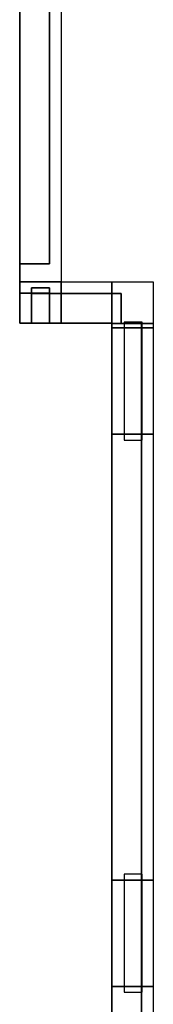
# Model space of a CAD drawing. Header units: millimetres. Extents: x -35 to 33166, y -35 to 31591.
# Tile 31 of 36: x 32022 to 33166, y 7521 to 15946. Entities that reach past the tile are written whole.
import ezdxf

# ---------------------------------------------------------------- set-up
doc = ezdxf.new("R2010")
doc.units = ezdxf.units.MM
doc.header["$LTSCALE"] = 25.4
doc.layers.get('0').update_dxf_attribs({"true_color": 0xffffff})
doc.layers.add('end caps & lintels', color=7, linetype='Continuous', true_color=0xffa500)
doc.layers.add('Walls - L1', color=7, linetype='Continuous', true_color=0xb4b464)

# ---------------------------------------------------------------- blocks, each defined once
blk = doc.blocks.new('GF-ED-E1_LeftCap_6in_#7')
for p, q in [((0, 152.4), (0, 0)), ((50, 152.4), (0, 152.4)), ((50, 152.4, 457.2), (0, 152.4, 457.2)), ((0, 152.4, 457.2), (0, 0, 457.2)), ((0, 152.4), (0, 152.4, 457.2)), ((50, 0), (50, 152.4)), ((50, 0, 457.2), (50, 152.4, 457.2)), ((50, 152.4), (50, 152.4, 457.2)), ((0, 0), (50, 0)), ((0, 0, 457.2), (50, 0, 457.2)), ((0, 0), (0, 0, 457.2)), ((50, 0), (50, 0, 457.2))]:
    blk.add_line(p, q)
blk = doc.blocks.new('GF-ED-E1_LeftCap_6in_#8')
for p, q in [((0, 152.4), (0, 0)), ((50, 152.4), (0, 152.4)), ((50, 152.4, 457.2), (0, 152.4, 457.2)), ((0, 152.4, 457.2), (0, 0, 457.2)), ((0, 152.4), (0, 152.4, 457.2)), ((50, 0), (50, 152.4)), ((50, 0, 457.2), (50, 152.4, 457.2)), ((50, 152.4), (50, 152.4, 457.2)), ((0, 0), (50, 0)), ((0, 0, 457.2), (50, 0, 457.2)), ((0, 0), (0, 0, 457.2)), ((50, 0), (50, 0, 457.2))]:
    blk.add_line(p, q)
blk = doc.blocks.new('GF-ED-E1_LeftCap_6in_#9')
for p, q in [((0, 152.4), (0, 0)), ((50, 152.4), (0, 152.4)), ((50, 152.4, 457.2), (0, 152.4, 457.2)), ((0, 152.4, 457.2), (0, 0, 457.2)), ((0, 152.4), (0, 152.4, 457.2)), ((50, 0), (50, 152.4)), ((50, 0, 457.2), (50, 152.4, 457.2)), ((50, 152.4), (50, 152.4, 457.2)), ((0, 0), (50, 0)), ((0, 0, 457.2), (50, 0, 457.2)), ((0, 0), (0, 0, 457.2)), ((50, 0), (50, 0, 457.2))]:
    blk.add_line(p, q)
blk = doc.blocks.new('GF-ED-E1_LeftCap_6in_#10')
for p, q in [((0, 152.4), (0, 0)), ((50, 152.4), (0, 152.4)), ((50, 152.4, 457.2), (0, 152.4, 457.2)), ((0, 152.4, 457.2), (0, 0, 457.2)), ((0, 152.4), (0, 152.4, 457.2)), ((50, 0), (50, 152.4)), ((50, 0, 457.2), (50, 152.4, 457.2)), ((50, 152.4), (50, 152.4, 457.2)), ((0, 0), (50, 0)), ((0, 0, 457.2), (50, 0, 457.2)), ((0, 0), (0, 0, 457.2)), ((50, 0), (50, 0, 457.2))]:
    blk.add_line(p, q)
blk = doc.blocks.new('GF-ED-E1_LeftCap_6in_#11')
for p, q in [((0, 152.4), (0, 0)), ((50, 152.4), (0, 152.4)), ((50, 152.4, 457.2), (0, 152.4, 457.2)), ((0, 152.4, 457.2), (0, 0, 457.2)), ((0, 152.4), (0, 152.4, 457.2)), ((50, 0), (50, 152.4)), ((50, 0, 457.2), (50, 152.4, 457.2)), ((50, 152.4), (50, 152.4, 457.2)), ((0, 0), (50, 0)), ((0, 0, 457.2), (50, 0, 457.2)), ((0, 0), (0, 0, 457.2)), ((50, 0), (50, 0, 457.2))]:
    blk.add_line(p, q)
blk = doc.blocks.new('GF-ED-E1_LeftCap_6in_#12')
for p, q in [((0, 152.4), (0, 0)), ((50, 152.4), (0, 152.4)), ((50, 152.4, 189), (0, 152.4, 189)), ((0, 152.4, 189), (0, 0, 189)), ((0, 152.4), (0, 152.4, 189)), ((50, 0), (50, 152.4)), ((50, 0, 189), (50, 152.4, 189)), ((50, 152.4), (50, 152.4, 189)), ((0, 0), (50, 0)), ((0, 0, 189), (50, 0, 189)), ((0, 0), (0, 0, 189)), ((50, 0), (50, 0, 189))]:
    blk.add_line(p, q)
blk = doc.blocks.new('GF-ED-E1_RightCap_6in_#7')
for p, q in [((0, 152.4), (0, 0)), ((50, 152.4), (0, 152.4)), ((50, 152.4, 457.2), (0, 152.4, 457.2)), ((0, 152.4, 457.2), (0, 0, 457.2)), ((0, 152.4), (0, 152.4, 457.2)), ((50, 0), (50, 152.4)), ((50, 0, 457.2), (50, 152.4, 457.2)), ((50, 152.4), (50, 152.4, 457.2)), ((0, 0), (50, 0)), ((0, 0, 457.2), (50, 0, 457.2)), ((0, 0), (0, 0, 457.2)), ((50, 0), (50, 0, 457.2))]:
    blk.add_line(p, q)
blk = doc.blocks.new('GF-ED-E1_RightCap_6in_#8')
for p, q in [((0, 152.4), (0, 0)), ((50, 152.4), (0, 152.4)), ((50, 152.4, 457.2), (0, 152.4, 457.2)), ((0, 152.4, 457.2), (0, 0, 457.2)), ((0, 152.4), (0, 152.4, 457.2)), ((50, 0), (50, 152.4)), ((50, 0, 457.2), (50, 152.4, 457.2)), ((50, 152.4), (50, 152.4, 457.2)), ((0, 0), (50, 0)), ((0, 0, 457.2), (50, 0, 457.2)), ((0, 0), (0, 0, 457.2)), ((50, 0), (50, 0, 457.2))]:
    blk.add_line(p, q)
blk = doc.blocks.new('GF-ED-E1_RightCap_6in_#9')
for p, q in [((0, 152.4), (0, 0)), ((50, 152.4), (0, 152.4)), ((50, 152.4, 457.2), (0, 152.4, 457.2)), ((0, 152.4, 457.2), (0, 0, 457.2)), ((0, 152.4), (0, 152.4, 457.2)), ((50, 0), (50, 152.4)), ((50, 0, 457.2), (50, 152.4, 457.2)), ((50, 152.4), (50, 152.4, 457.2)), ((0, 0), (50, 0)), ((0, 0, 457.2), (50, 0, 457.2)), ((0, 0), (0, 0, 457.2)), ((50, 0), (50, 0, 457.2))]:
    blk.add_line(p, q)
blk = doc.blocks.new('GF-ED-E1_RightCap_6in_#10')
for p, q in [((0, 152.4), (0, 0)), ((50, 152.4), (0, 152.4)), ((50, 152.4, 457.2), (0, 152.4, 457.2)), ((0, 152.4, 457.2), (0, 0, 457.2)), ((0, 152.4), (0, 152.4, 457.2)), ((50, 0), (50, 152.4)), ((50, 0, 457.2), (50, 152.4, 457.2)), ((50, 152.4), (50, 152.4, 457.2)), ((0, 0), (50, 0)), ((0, 0, 457.2), (50, 0, 457.2)), ((0, 0), (0, 0, 457.2)), ((50, 0), (50, 0, 457.2))]:
    blk.add_line(p, q)
blk = doc.blocks.new('GF-ED-E1_RightCap_6in_#11')
for p, q in [((0, 152.4), (0, 0)), ((50, 152.4), (0, 152.4)), ((50, 152.4, 457.2), (0, 152.4, 457.2)), ((0, 152.4, 457.2), (0, 0, 457.2)), ((0, 152.4), (0, 152.4, 457.2)), ((50, 0), (50, 152.4)), ((50, 0, 457.2), (50, 152.4, 457.2)), ((50, 152.4), (50, 152.4, 457.2)), ((0, 0), (50, 0)), ((0, 0, 457.2), (50, 0, 457.2)), ((0, 0), (0, 0, 457.2)), ((50, 0), (50, 0, 457.2))]:
    blk.add_line(p, q)
blk = doc.blocks.new('GF-ED-E1_RightCap_6in_#12')
for p, q in [((0, 152.4), (0, 0)), ((50, 152.4), (0, 152.4)), ((50, 152.4, 189), (0, 152.4, 189)), ((0, 152.4, 189), (0, 0, 189)), ((0, 152.4), (0, 152.4, 189)), ((50, 0), (50, 152.4)), ((50, 0, 189), (50, 152.4, 189)), ((50, 152.4), (50, 152.4, 189)), ((0, 0), (50, 0)), ((0, 0, 189), (50, 0, 189)), ((0, 0), (0, 0, 189)), ((50, 0), (50, 0, 189))]:
    blk.add_line(p, q)
blk = doc.blocks.new('GF-ED-E1_HeadLintel_6in_#2')
for p, q in [((0, 152.4), (0, 0)), ((1010, 152.4), (0, 152.4)), ((1010, 152.4, 63), (0, 152.4, 63)), ((0, 152.4, 63), (0, 0, 63)), ((0, 152.4), (0, 152.4, 63)), ((1010, 0), (1010, 152.4)), ((1010, 0, 63), (1010, 152.4, 63)), ((1010, 152.4), (1010, 152.4, 63)), ((0, 0), (1010, 0)), ((0, 0, 63), (1010, 0, 63)), ((0, 0), (0, 0, 63)), ((1010, 0), (1010, 0, 63))]:
    blk.add_line(p, q)
blk = doc.blocks.new('GF-ED-E2_LeftCap_6in_#7')
for p, q in [((0, 152.4), (0, 0)), ((50, 152.4), (0, 152.4)), ((50, 152.4, 457.2), (0, 152.4, 457.2)), ((0, 152.4, 457.2), (0, 0, 457.2)), ((0, 152.4), (0, 152.4, 457.2)), ((50, 0), (50, 152.4)), ((50, 0, 457.2), (50, 152.4, 457.2)), ((50, 152.4), (50, 152.4, 457.2)), ((0, 0), (50, 0)), ((0, 0, 457.2), (50, 0, 457.2)), ((0, 0), (0, 0, 457.2)), ((50, 0), (50, 0, 457.2))]:
    blk.add_line(p, q)
blk = doc.blocks.new('GF-ED-E2_LeftCap_6in_#8')
for p, q in [((0, 152.4), (0, 0)), ((50, 152.4), (0, 152.4)), ((50, 152.4, 457.2), (0, 152.4, 457.2)), ((0, 152.4, 457.2), (0, 0, 457.2)), ((0, 152.4), (0, 152.4, 457.2)), ((50, 0), (50, 152.4)), ((50, 0, 457.2), (50, 152.4, 457.2)), ((50, 152.4), (50, 152.4, 457.2)), ((0, 0), (50, 0)), ((0, 0, 457.2), (50, 0, 457.2)), ((0, 0), (0, 0, 457.2)), ((50, 0), (50, 0, 457.2))]:
    blk.add_line(p, q)
blk = doc.blocks.new('GF-ED-E2_LeftCap_6in_#9')
for p, q in [((0, 152.4), (0, 0)), ((50, 152.4), (0, 152.4)), ((50, 152.4, 457.2), (0, 152.4, 457.2)), ((0, 152.4, 457.2), (0, 0, 457.2)), ((0, 152.4), (0, 152.4, 457.2)), ((50, 0), (50, 152.4)), ((50, 0, 457.2), (50, 152.4, 457.2)), ((50, 152.4), (50, 152.4, 457.2)), ((0, 0), (50, 0)), ((0, 0, 457.2), (50, 0, 457.2)), ((0, 0), (0, 0, 457.2)), ((50, 0), (50, 0, 457.2))]:
    blk.add_line(p, q)
blk = doc.blocks.new('GF-ED-E2_LeftCap_6in_#10')
for p, q in [((0, 152.4), (0, 0)), ((50, 152.4), (0, 152.4)), ((50, 152.4, 457.2), (0, 152.4, 457.2)), ((0, 152.4, 457.2), (0, 0, 457.2)), ((0, 152.4), (0, 152.4, 457.2)), ((50, 0), (50, 152.4)), ((50, 0, 457.2), (50, 152.4, 457.2)), ((50, 152.4), (50, 152.4, 457.2)), ((0, 0), (50, 0)), ((0, 0, 457.2), (50, 0, 457.2)), ((0, 0), (0, 0, 457.2)), ((50, 0), (50, 0, 457.2))]:
    blk.add_line(p, q)
blk = doc.blocks.new('GF-ED-E2_LeftCap_6in_#11')
for p, q in [((0, 152.4), (0, 0)), ((50, 152.4), (0, 152.4)), ((50, 152.4, 457.2), (0, 152.4, 457.2)), ((0, 152.4, 457.2), (0, 0, 457.2)), ((0, 152.4), (0, 152.4, 457.2)), ((50, 0), (50, 152.4)), ((50, 0, 457.2), (50, 152.4, 457.2)), ((50, 152.4), (50, 152.4, 457.2)), ((0, 0), (50, 0)), ((0, 0, 457.2), (50, 0, 457.2)), ((0, 0), (0, 0, 457.2)), ((50, 0), (50, 0, 457.2))]:
    blk.add_line(p, q)
blk = doc.blocks.new('GF-ED-E2_LeftCap_6in_#12')
for p, q in [((0, 152.4), (0, 0)), ((50, 152.4), (0, 152.4)), ((50, 152.4, 189), (0, 152.4, 189)), ((0, 152.4, 189), (0, 0, 189)), ((0, 152.4), (0, 152.4, 189)), ((50, 0), (50, 152.4)), ((50, 0, 189), (50, 152.4, 189)), ((50, 152.4), (50, 152.4, 189)), ((0, 0), (50, 0)), ((0, 0, 189), (50, 0, 189)), ((0, 0), (0, 0, 189)), ((50, 0), (50, 0, 189))]:
    blk.add_line(p, q)
blk = doc.blocks.new('GF-ED-E2_RightCap_6in_#7')
for p, q in [((0, 152.4), (0, 0)), ((50, 152.4), (0, 152.4)), ((50, 152.4, 457.2), (0, 152.4, 457.2)), ((0, 152.4, 457.2), (0, 0, 457.2)), ((0, 152.4), (0, 152.4, 457.2)), ((50, 0), (50, 152.4)), ((50, 0, 457.2), (50, 152.4, 457.2)), ((50, 152.4), (50, 152.4, 457.2)), ((0, 0), (50, 0)), ((0, 0, 457.2), (50, 0, 457.2)), ((0, 0), (0, 0, 457.2)), ((50, 0), (50, 0, 457.2))]:
    blk.add_line(p, q)
blk = doc.blocks.new('GF-ED-E2_RightCap_6in_#8')
for p, q in [((0, 152.4), (0, 0)), ((50, 152.4), (0, 152.4)), ((50, 152.4, 457.2), (0, 152.4, 457.2)), ((0, 152.4, 457.2), (0, 0, 457.2)), ((0, 152.4), (0, 152.4, 457.2)), ((50, 0), (50, 152.4)), ((50, 0, 457.2), (50, 152.4, 457.2)), ((50, 152.4), (50, 152.4, 457.2)), ((0, 0), (50, 0)), ((0, 0, 457.2), (50, 0, 457.2)), ((0, 0), (0, 0, 457.2)), ((50, 0), (50, 0, 457.2))]:
    blk.add_line(p, q)
blk = doc.blocks.new('GF-ED-E2_RightCap_6in_#9')
for p, q in [((0, 152.4), (0, 0)), ((50, 152.4), (0, 152.4)), ((50, 152.4, 457.2), (0, 152.4, 457.2)), ((0, 152.4, 457.2), (0, 0, 457.2)), ((0, 152.4), (0, 152.4, 457.2)), ((50, 0), (50, 152.4)), ((50, 0, 457.2), (50, 152.4, 457.2)), ((50, 152.4), (50, 152.4, 457.2)), ((0, 0), (50, 0)), ((0, 0, 457.2), (50, 0, 457.2)), ((0, 0), (0, 0, 457.2)), ((50, 0), (50, 0, 457.2))]:
    blk.add_line(p, q)
blk = doc.blocks.new('GF-ED-E2_RightCap_6in_#10')
for p, q in [((0, 152.4), (0, 0)), ((50, 152.4), (0, 152.4)), ((50, 152.4, 457.2), (0, 152.4, 457.2)), ((0, 152.4, 457.2), (0, 0, 457.2)), ((0, 152.4), (0, 152.4, 457.2)), ((50, 0), (50, 152.4)), ((50, 0, 457.2), (50, 152.4, 457.2)), ((50, 152.4), (50, 152.4, 457.2)), ((0, 0), (50, 0)), ((0, 0, 457.2), (50, 0, 457.2)), ((0, 0), (0, 0, 457.2)), ((50, 0), (50, 0, 457.2))]:
    blk.add_line(p, q)
blk = doc.blocks.new('GF-ED-E2_RightCap_6in_#11')
for p, q in [((0, 152.4), (0, 0)), ((50, 152.4), (0, 152.4)), ((50, 152.4, 457.2), (0, 152.4, 457.2)), ((0, 152.4, 457.2), (0, 0, 457.2)), ((0, 152.4), (0, 152.4, 457.2)), ((50, 0), (50, 152.4)), ((50, 0, 457.2), (50, 152.4, 457.2)), ((50, 152.4), (50, 152.4, 457.2)), ((0, 0), (50, 0)), ((0, 0, 457.2), (50, 0, 457.2)), ((0, 0), (0, 0, 457.2)), ((50, 0), (50, 0, 457.2))]:
    blk.add_line(p, q)
blk = doc.blocks.new('GF-ED-E2_RightCap_6in_#12')
for p, q in [((0, 152.4), (0, 0)), ((50, 152.4), (0, 152.4)), ((50, 152.4, 189), (0, 152.4, 189)), ((0, 152.4, 189), (0, 0, 189)), ((0, 152.4), (0, 152.4, 189)), ((50, 0), (50, 152.4)), ((50, 0, 189), (50, 152.4, 189)), ((50, 152.4), (50, 152.4, 189)), ((0, 0), (50, 0)), ((0, 0, 189), (50, 0, 189)), ((0, 0), (0, 0, 189)), ((50, 0), (50, 0, 189))]:
    blk.add_line(p, q)
blk = doc.blocks.new('GF-ED-E2_HeadLintel_6in_#2')
for p, q in [((0, 152.4), (0, 0)), ((1010, 152.4), (0, 152.4)), ((1010, 152.4, 63), (0, 152.4, 63)), ((0, 152.4, 63), (0, 0, 63)), ((0, 152.4), (0, 152.4, 63)), ((1010, 0), (1010, 152.4)), ((1010, 0, 63), (1010, 152.4, 63)), ((1010, 152.4), (1010, 152.4, 63)), ((0, 0), (1010, 0)), ((0, 0, 63), (1010, 0, 63)), ((0, 0), (0, 0, 63)), ((1010, 0), (1010, 0, 63))]:
    blk.add_line(p, q)
blk = doc.blocks.new('Difference#72')
for p, q in [((32022.41, 31234.766, 3198.73), (32022.41, 13855.5, 3198.73)), ((32022.41, 13855.5, 3351.27), (32022.41, 31234.766, 3351.27)), ((32022.41, 31234.766, -100), (32022.41, 13703.12, -100)), ((32022.41, 13703.12, 3800), (32022.41, 31234.766, 3800)), ((32276.4, 13855.5, 3198.73), (32276.4, 31234.766, 3198.73)), ((32276.4, 31234.766, 3351.27), (32276.4, 13855.5, 3351.27)), ((32378.01, 31234.766, -100), (32378.01, 13703.12, -100)), ((32378.01, 31234.766, 3800), (32378.01, 13703.12, 3800)), ((32022.41, 13855.5, 3198.73), (32022.41, 13855.5, 3351.27)), ((32022.41, 13855.5, 3351.27), (32276.4, 13855.5, 3351.27)), ((32276.4, 13855.5, 3198.73), (32022.41, 13855.5, 3198.73)), ((32276.4, 13855.5, 3351.27), (32276.4, 13855.5, 3198.73)), ((32022.41, 13703.12, -100), (32378.01, 13703.12, -100)), ((32378.01, 13703.12, 3800), (32022.41, 13703.12, 3800)), ((32022.41, 13703.12, 3800), (32022.41, 13703.12, -100)), ((32378.01, 13703.12, -100), (32378.01, 13703.12, 3800))]:
    blk.add_line(p, q)
blk = doc.blocks.new('Difference#60')
for p, q in [((32378.01, 13347.52, 3725), (32378.01, 13703.12, 3725)), ((32378.01, 13703.12, 3725), (32378.01, 13703.12, -100)), ((32378.01, 13703.12, -100), (32378.01, 13347.52, -100)), ((32378.01, 13703.12, -100), (32809.656, 13703.12, -100)), ((32378.01, 13703.12, 3725), (32809.656, 13703.12, 3725)), ((32809.656, 13703.12, -100), (32809.656, 13347.52, -100)), ((32809.656, 13703.12, 3725), (32809.656, 13703.12, -100)), ((32809.656, 13703.12, 3725), (32809.656, 13347.52, 3725)), ((32809.656, 13601.5, 3198.73), (32378.01, 13601.5, 3198.73)), ((32378.01, 13601.5, 3198.73), (32378.01, 13347.52, 3198.73)), ((32378.01, 13347.52, 3351.27), (32378.01, 13601.5, 3351.27)), ((32378.01, 13601.5, 3351.27), (32809.656, 13601.5, 3351.27)), ((32378.01, 13601.5, 3351.27), (32378.01, 13601.5, 3198.73)), ((32809.656, 13347.52, 3198.73), (32809.656, 13601.5, 3198.73)), ((32809.656, 13601.5, 3351.27), (32809.656, 13347.52, 3351.27)), ((32809.656, 13601.5, 3198.73), (32809.656, 13601.5, 3351.27)), ((32378.01, 13347.52, 3198.73), (32809.656, 13347.52, 3198.73)), ((32809.656, 13347.52, 3351.27), (32378.01, 13347.52, 3351.27)), ((32378.01, 13347.52, -100), (32809.656, 13347.52, -100)), ((32378.01, 13347.52, 3198.73), (32378.01, 13347.52, -100)), ((32378.01, 13347.52, 3351.27), (32378.01, 13347.52, 3725)), ((32809.656, 13347.52, 3725), (32378.01, 13347.52, 3725)), ((32809.656, 13347.52, -100), (32809.656, 13347.52, 3198.73)), ((32809.656, 13347.52, 3351.27), (32809.656, 13347.52, 3725))]:
    blk.add_line(p, q)
blk = doc.blocks.new('Difference#101')
for p, q in [((32809.7, 13347.5, -100), (32809.7, 13703.1, -100)), ((32809.7, 13703.1, -100), (33165.5, 13703.1, -100)), ((32809.7, 13703.1, -100), (32809.7, 13703.1, 3725)), ((32809.7, 13703.1, 3725), (33165.5, 13703.1, 3725)), ((32809.7, 13703.1, 3725), (32809.7, 13347.5, 3725)), ((32809.7, 13703.1, 3725), (32809.7, 13347.5, 3351.3)), ((32809.7, 13347.5, -100), (32809.7, 13703.1, 3725)), ((32809.7, 13601.5, 3198.7), (32809.7, 13703.1, 3725)), ((32809.7, 13703.1, 3725), (32809.7, 13601.5, 3351.3)), ((33165.5, 13703.1, -100), (33165.5, 13347.3, -100)), ((33165.5, 13703.1, 3725), (33165.5, 13703.1, -100)), ((33165.5, 13703.1, 3725), (33165.5, 13347.3, 3725)), ((32891.4, 13601.5, 3198.7), (32809.7, 13601.5, 3198.7)), ((32809.7, 13601.5, 3198.7), (32809.7, 13347.5, 3198.7)), ((32809.7, 13347.5, 3351.3), (32809.7, 13601.5, 3351.3)), ((32809.7, 13601.5, 3351.3), (32891.4, 13601.5, 3351.3)), ((32809.7, 13601.5, 3351.3), (32809.7, 13601.5, 3198.7)), ((32809.7, 13601.5, 3198.7), (32809.7, 13347.5, -100)), ((32891.4, 13347.3, 3198.7), (32891.4, 13601.5, 3198.7)), ((32891.4, 13601.5, 3351.3), (32891.4, 13347.3, 3351.3)), ((32891.4, 13601.5, 3351.3), (32891.4, 13601.5, 3198.7)), ((32809.7, 13347.5, 3198.7), (32809.7, 13347.5, 3198.7)), ((32809.7, 13347.5, 3198.7), (32809.9, 13347.5, 3198.7)), ((32809.9, 13347.5, 3351.3), (32809.7, 13347.5, 3351.3)), ((32809.7, 13347.5, 3351.3), (32809.7, 13347.5, 3351.3)), ((32809.7, 13347.5, -100), (32809.9, 13347.5, -100)), ((32809.7, 13347.5, 3198.7), (32809.7, 13347.5, -100)), ((32809.7, 13347.5, 3725), (32809.7, 13347.5, 3351.3)), ((32809.9, 13347.5, 3725), (32809.7, 13347.5, 3725)), ((32809.9, 13347.5, 3198.7), (32809.9, 13347.3, 3198.7)), ((32809.9, 13347.3, 3351.3), (32809.9, 13347.5, 3351.3)), ((32809.9, 13347.5, -100), (32809.9, 13347.5, 3198.7)), ((32809.9, 13347.5, -100), (32809.9, 13347.3, -100)), ((32809.9, 13347.5, 3351.3), (32809.9, 13347.5, 3725)), ((32809.9, 13347.3, 3725), (32809.9, 13347.5, 3725)), ((32809.9, 13347.3, 3198.7), (32809.9, 13347.3, 3198.7)), ((32809.9, 13347.3, 3198.7), (33063.9, 13347.3, 3198.7)), ((32809.9, 13347.3, 3351.3), (32809.9, 13347.3, 3351.3)), ((33063.9, 13347.3, 3351.3), (32809.9, 13347.3, 3351.3)), ((32809.9, 13347.3, -100), (32809.9, 13347.3, 3198.7)), ((33165.5, 13347.3, -100), (32809.9, 13347.3, -100)), ((33165.5, 13347.3, 3725), (32809.9, 13347.3, 3725)), ((32809.9, 13347.3, 3725), (32809.9, 13347.3, 3351.3)), ((33063.9, 13347.3, 3198.7), (32891.4, 13347.3, 3198.7)), ((32891.4, 13347.3, 3351.3), (33063.9, 13347.3, 3351.3)), ((32891.4, 13347.3, 3351.3), (32891.4, 13347.3, 3198.7)), ((33063.9, 13347.3, 3198.7), (33063.9, 13347.3, 3198.7)), ((33063.9, 13347.3, 3351.3), (33063.9, 13347.3, 3351.3)), ((33063.9, 13347.3, 3198.7), (33063.9, 13347.3, 3351.3)), ((33063.9, 13347.3, 3198.7), (33063.9, 13347.3, 3351.3)), ((33165.5, 13347.3, -100), (33165.5, 13347.3, 3725))]:
    blk.add_line(p, q)
blk = doc.blocks.new('Difference#97')
for p, q in [((33063.9, 13347.266, 3198.73), (32809.91, 13347.266, 3198.73)), ((32809.91, 13347.266, 3198.73), (32809.91, 11678.888, 3198.73)), ((32809.91, 1221.3, 3351.27), (32809.91, 13347.266, 3351.27)), ((32809.91, 13347.266, 3351.27), (33063.9, 13347.266, 3351.27)), ((32809.91, 13347.266, 3198.73), (32809.91, 13347.266, -100)), ((32809.91, 13347.266, -100), (32809.91, 13308.5, -100)), ((32809.91, 1221.274, 3725), (32809.91, 13347.266, 3725)), ((32809.91, 13347.266, 3725), (32809.91, 13347.266, 3351.27)), ((32809.91, 13347.266, -100), (33165.51, 13347.266, -100)), ((32809.91, 13347.266, 3725), (33165.51, 13347.266, 3725)), ((33063.9, 1221.3, 3198.73), (33063.9, 13347.266, 3198.73)), ((33063.9, 13347.266, 3351.27), (33063.9, 1221.3, 3351.27)), ((33063.9, 13347.266, 3351.27), (33063.9, 13347.266, 3198.73)), ((33165.51, 13347.266, -100), (33165.51, 13308.5, -100)), ((33165.51, 13347.266, 3725), (33165.51, 13347.266, -100)), ((33165.51, 13347.266, 3725), (33165.51, 1221.274, 3725)), ((32809.91, 13308.5, -100), (33165.51, 13308.5, -100)), ((33165.51, 13308.5, 2375.5), (32809.91, 13308.5, 2375.5)), ((32809.91, 13308.5, 2375.5), (32809.91, 13308.5, -100)), ((32809.91, 12398, 2375.5), (32809.91, 13308.5, 2375.5)), ((33165.51, 13308.5, -100), (33165.51, 13308.5, 2375.5)), ((33165.51, 13308.5, 2375.5), (33165.51, 12398, 2375.5)), ((32809.91, 12398, -100), (32809.91, 12398, 2375.5)), ((32809.91, 12398, 2375.5), (33165.51, 12398, 2375.5)), ((33165.51, 12398, -100), (32809.91, 12398, -100)), ((32809.91, 12398, -100), (32809.91, 8583.5, -100)), ((33165.51, 12398, 2375.5), (33165.51, 12398, -100)), ((33165.51, 12398, -100), (33165.51, 8583.5, -100)), ((32809.91, 11678.888, 3198.73), (32809.91, 1221.3, 3198.73)), ((32809.91, 8583.5, -100), (33165.51, 8583.5, -100)), ((33165.51, 8583.5, 2375.5), (32809.91, 8583.5, 2375.5)), ((32809.91, 8583.5, 2375.5), (32809.91, 8583.5, -100)), ((32809.91, 7673, 2375.5), (32809.91, 8583.5, 2375.5)), ((33165.51, 8583.5, -100), (33165.51, 8583.5, 2375.5)), ((33165.51, 8583.5, 2375.5), (33165.51, 7673, 2375.5)), ((32809.91, 7673, -100), (32809.91, 7673, 2375.5)), ((32809.91, 7673, 2375.5), (33165.51, 7673, 2375.5)), ((33165.51, 7673, -100), (32809.91, 7673, -100)), ((32809.91, 7673, -100), (32809.91, 1221.274, -100)), ((33165.51, 7673, 2375.5), (33165.51, 7673, -100)), ((33165.51, 7673, -100), (33165.51, 1221.274, -100)), ((32809.91, 1221.3, 3198.73), (32809.91, 1221.274, 3198.73)), ((32809.91, 1221.274, 3351.27), (32809.91, 1221.3, 3351.27)), ((32809.91, 1221.274, 3198.73), (33063.9, 1221.274, 3198.73)), ((33063.9, 1221.274, 3351.27), (32809.91, 1221.274, 3351.27)), ((32809.91, 1221.274, -100), (32809.91, 1221.274, 3198.73)), ((32809.91, 1221.274, -100), (33165.51, 1221.274, -100)), ((33165.51, 1221.274, 3725), (32809.91, 1221.274, 3725)), ((32809.91, 1221.274, 3725), (32809.91, 1221.274, 3351.27)), ((33063.9, 1221.274, 3198.73), (33063.9, 1221.3, 3198.73)), ((33063.9, 1221.3, 3351.27), (33063.9, 1221.274, 3351.27)), ((33063.9, 1221.274, 3198.73), (33063.9, 1221.274, 3351.27)), ((33165.51, 1221.274, -100), (33165.51, 1221.274, 3725))]:
    blk.add_line(p, q)
blk = doc.blocks.new('Difference#77')
for p, q in [((32022.41, 13347.52, 3725), (32022.41, 13703.12, 3725)), ((32022.41, 13703.12, 3725), (32022.41, 13703.12, -100)), ((32022.41, 13703.12, -100), (32022.41, 13347.52, -100)), ((32022.41, 13703.12, -100), (32378.01, 13703.12, -100)), ((32022.41, 13703.12, 3725), (32378.01, 13703.12, 3725)), ((32378.01, 13703.12, -100), (32378, 13601.5, 3351.27)), ((32378, 13601.5, 3351.27), (32378.01, 13703.12, 3725)), ((32378.01, 13703.12, -100), (32378.01, 13347.52, -100)), ((32378.01, 13703.12, 3725), (32378.01, 13703.12, -100)), ((32378.01, 13347.52, 3725), (32378.01, 13703.12, 3725)), ((32022.9746, 13601.5, 3198.73), (32022.9746, 13606.2, 3198.73)), ((32022.9746, 13606.2, 3198.73), (32022.9746, 13606.2, 3351.27)), ((32022.9746, 13606.2, 3351.27), (32022.9746, 13601.5, 3351.27)), ((32276.4, 13606.2, 3198.73), (32022.9746, 13606.2, 3198.73)), ((32022.9746, 13606.2, 3351.27), (32276.4, 13606.2, 3351.27)), ((32022.9746, 13601.5, 3351.27), (32022.9746, 13347.52, 3351.27)), ((32022.9746, 13347.52, 3198.73), (32022.9746, 13601.5, 3198.73)), ((32276.4, 13601.5, 3198.73), (32276.4, 13606.2, 3198.73)), ((32276.4, 13606.2, 3351.27), (32276.4, 13601.5, 3351.27)), ((32276.4, 13606.2, 3198.73), (32276.4, 13606.2, 3351.27)), ((32378, 13601.5, 3198.73), (32276.4, 13601.5, 3198.73)), ((32276.4, 13601.5, 3351.27), (32378, 13601.5, 3351.27)), ((32276.4, 13601.5, 3198.73), (32276.4, 13601.5, 3351.27)), ((32378.01, 13347.52, 3198.73), (32378, 13601.5, 3198.73)), ((32378, 13601.5, 3351.27), (32378.01, 13347.52, 3351.27)), ((32378, 13601.5, 3198.73), (32378, 13601.5, 3351.27)), ((32022.41, 13347.52, -100), (32378.01, 13347.52, -100)), ((32378.01, 13347.52, 3725), (32022.41, 13347.52, 3725)), ((32022.41, 13347.52, 3725), (32022.41, 13347.52, -100)), ((32022.9746, 13347.52, 3351.27), (32022.9746, 13347.52, 3198.73)), ((32022.9746, 13347.52, 3198.73), (32377.9746, 13347.52, 3198.73)), ((32377.9746, 13347.52, 3351.27), (32022.9746, 13347.52, 3351.27)), ((32377.9746, 13347.52, 3198.73), (32378.01, 13347.52, 3198.73)), ((32378.01, 13347.52, 3351.27), (32377.9746, 13347.52, 3351.27)), ((32378.01, 13347.52, -100), (32378.01, 13347.52, 3198.73)), ((32378.01, 13347.52, 3351.27), (32378.01, 13347.52, 3725))]:
    blk.add_line(p, q)
blk = doc.blocks.new('Group3573')
at = {"layer": 'Walls - L1'}
for name in ['Difference#72', 'Difference#77', 'Difference#60', 'Difference#101', 'Difference#97']:
    blk.add_blockref(name, (0, 0), dxfattribs=at)
blk = doc.blocks.new('Group5098')
for p, q in [((32124.01, 13347.52, 3200), (32124.01, 13651.5, 3200)), ((32124.01, 13651.5, 3200), (32124.01, 13651.5, 3137)), ((32124.01, 13651.5, 3137), (32124.01, 13347.52, 3137)), ((32124.01, 13651.5, 3200), (32276.41, 13651.5, 3200)), ((32124.01, 13651.5, 3137), (32276.41, 13651.5, 3137)), ((32276.41, 13347.52, 3200), (32276.41, 13651.5, 3200)), ((32276.41, 13651.5, 3137), (32276.41, 13347.52, 3137)), ((32276.41, 13651.5, 3200), (32276.41, 13651.5, 3137)), ((32124.01, 13347.52, 3137), (32124.01, 13347.52, 3200)), ((32276.41, 13347.52, 3200), (32124.01, 13347.52, 3200)), ((32124.01, 13347.52, 3137), (32276.41, 13347.52, 3137)), ((32276.41, 13347.52, 3137), (32276.41, 13347.52, 3200))]:
    blk.add_line(p, q)
blk = doc.blocks.new('Group5099')
for p, q in [((32124.01, 13601.5, 3350), (32124.01, 13651.5, 3350)), ((32124.01, 13651.5, 3350), (32124.01, 13651.5, 3200)), ((32124.01, 13651.5, 3200), (32124.01, 13601.5, 3200)), ((32124.01, 13651.5, 3350), (32276.41, 13651.5, 3350)), ((32124.01, 13651.5, 3200), (32276.41, 13651.5, 3200)), ((32276.41, 13651.5, 3200), (32276.41, 13601.5, 3200)), ((32276.41, 13651.5, 3350), (32276.41, 13651.5, 3200)), ((32276.41, 13601.5, 3350), (32276.41, 13651.5, 3350)), ((32124.01, 13601.5, 3200), (32124.01, 13601.5, 3350)), ((32276.41, 13601.5, 3200), (32124.01, 13601.5, 3200)), ((32124.01, 13601.5, 3350), (32276.41, 13601.5, 3350)), ((32276.41, 13601.5, 3200), (32276.41, 13601.5, 3350))]:
    blk.add_line(p, q)
blk = doc.blocks.new('Group5100')
for p, q in [((32124.01, 13651.5, 3350), (32124.01, 13347.52, 3350)), ((32124.01, 13347.52, 3413), (32124.01, 13651.5, 3413)), ((32124.01, 13651.5, 3413), (32124.01, 13651.5, 3350)), ((32276.41, 13651.5, 3350), (32124.01, 13651.5, 3350)), ((32124.01, 13651.5, 3413), (32276.41, 13651.5, 3413)), ((32276.41, 13651.5, 3350), (32276.41, 13347.52, 3350)), ((32276.41, 13651.5, 3413), (32276.41, 13651.5, 3350)), ((32276.41, 13347.52, 3413), (32276.41, 13651.5, 3413)), ((32124.01, 13347.52, 3350), (32124.01, 13347.52, 3413)), ((32124.01, 13347.52, 3350), (32276.41, 13347.52, 3350)), ((32124.01, 13347.52, 3413), (32276.41, 13347.52, 3413)), ((32276.41, 13347.52, 3350), (32276.41, 13347.52, 3413))]:
    blk.add_line(p, q)

msp = doc.modelspace()

# ---------------------------------------------------------------- block references
msp.add_blockref('Group3573', (0, 0))
at = {"layer": 'end caps & lintels', "color": 131, "true_color": 0x99ffff}
for name in ['Group5098', 'Group5099', 'Group5100']:
    msp.add_blockref(name, (0, 0), dxfattribs=at)
at = {"layer": 'end caps & lintels', "rotation": 90}
for name, p in [('GF-ED-E2_RightCap_6in_#7', (33069.2, 13308, -100)), ('GF-ED-E2_RightCap_6in_#8', (33069.2, 13308, 357.2)), ('GF-ED-E2_RightCap_6in_#9', (33069.2, 13308, 814.4)), ('GF-ED-E2_RightCap_6in_#10', (33069.2, 13308, 1271.6)), ('GF-ED-E2_RightCap_6in_#11', (33069.2, 13308, 1728.8)), ('GF-ED-E2_RightCap_6in_#12', (33069.2, 13308, 2186)), ('GF-ED-E2_HeadLintel_6in_#2', (33069.2, 12348, 2375)), ('GF-ED-E2_LeftCap_6in_#7', (33069.2, 12348, -100)), ('GF-ED-E2_LeftCap_6in_#8', (33069.2, 12348, 357.2)), ('GF-ED-E2_LeftCap_6in_#9', (33069.2, 12348, 814.4)), ('GF-ED-E2_LeftCap_6in_#10', (33069.2, 12348, 1271.6)), ('GF-ED-E2_LeftCap_6in_#11', (33069.2, 12348, 1728.8)), ('GF-ED-E2_LeftCap_6in_#12', (33069.2, 12348, 2186)), ('GF-ED-E1_RightCap_6in_#7', (33069.2, 8583, -100)), ('GF-ED-E1_RightCap_6in_#8', (33069.2, 8583, 357.2)), ('GF-ED-E1_RightCap_6in_#9', (33069.2, 8583, 814.4)), ('GF-ED-E1_RightCap_6in_#10', (33069.2, 8583, 1271.6)), ('GF-ED-E1_RightCap_6in_#11', (33069.2, 8583, 1728.8)), ('GF-ED-E1_RightCap_6in_#12', (33069.2, 8583, 2186)), ('GF-ED-E1_HeadLintel_6in_#2', (33069.2, 7623, 2375)), ('GF-ED-E1_LeftCap_6in_#7', (33069.2, 7623, -100)), ('GF-ED-E1_LeftCap_6in_#8', (33069.2, 7623, 357.2)), ('GF-ED-E1_LeftCap_6in_#9', (33069.2, 7623, 814.4)), ('GF-ED-E1_LeftCap_6in_#10', (33069.2, 7623, 1271.6)), ('GF-ED-E1_LeftCap_6in_#11', (33069.2, 7623, 1728.8)), ('GF-ED-E1_LeftCap_6in_#12', (33069.2, 7623, 2186))]:
    msp.add_blockref(name, p, dxfattribs=at)

doc.saveas('drawing.dxf')
